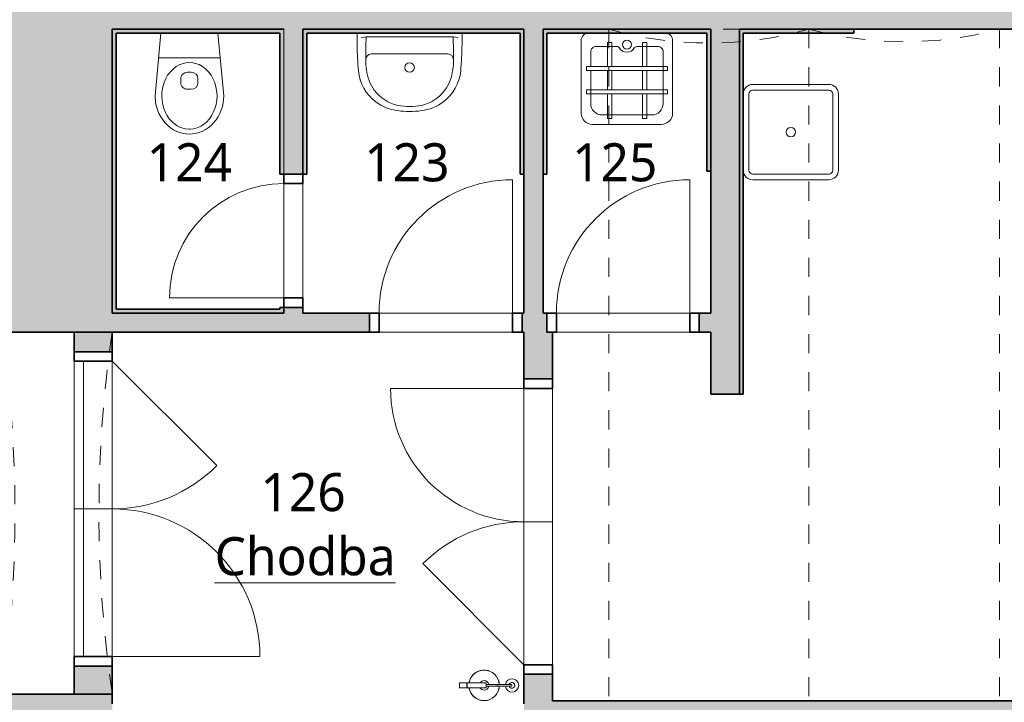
# Model space of a CAD drawing. Header units: metres. Extents: x -0.3 to 44.7, y -1.1 to 27.9.
# Tile 11 of 16: x 21.9 to 27.1, y 4 to 7.6. Entities that reach past the tile are written whole.
import ezdxf

# ---------------------------------------------------------------- set-up
doc = ezdxf.new("R2010")
doc.units = ezdxf.units.M
doc.linetypes.add('AV - Cerch_ 1 tecka 4mm', pattern=[0.006, 0.004, -0.001, 0, -0.001])
doc.layers.add('AV-MISTNOSTI', color=5, linetype='Continuous', lineweight=5, true_color=0x0000ff)
for name, color, linetype, lineweight in [('AV-SRAFY', 7, 'Continuous', 35), ('AV-STAVBA', 7, 'Continuous', 18), ('AV-VYBAVENI', 7, 'Continuous', 18)]:
    doc.layers.add(name, color=color, linetype=linetype, lineweight=lineweight)
doc.styles.add('Trebuchet MS_B', font='trebuc.ttf', dxfattribs={"height": 0.2})

# ---------------------------------------------------------------- blocks, each defined once
blk = doc.blocks.new('GM_Otvor s půlkruhovým nadpražím - 1900x3420_965-945535-1NP')
at = {"layer": 'AV-STAVBA', "color": 254, "linetype": 'AV - Cerch_ 1 tecka 4mm', "lineweight": 13, "true_color": 0xcccccc}
for p, q in [((-0.95, 0.29), (0.95, 0.29)), ((0.95, -0.29), (-0.95, -0.29))]:
    blk.add_line(p, q, dxfattribs=at)
for centre, start, end in [((0, 6.7014), 261.57164, 278.42836), ((0, -6.7014), 81.57164, 98.42836)]:
    blk.add_arc(centre, 6.4814, start, end, dxfattribs=at)
blk = doc.blocks.new('DO_2-L_Obl__členěné_22 - 1550x2020-946123-1NP')
at = {"layer": 'AV-STAVBA', "color": 254, "true_color": 0xcccccc}
for p, q in [((0.775, 0.745), (0.775, -0.03)), ((-0.775, -0.03), (-0.227, 0.518)), ((-0.775, -0.03), (0.775, -0.03)), ((-0.775, -0.23), (-0.775, -0.03)), ((0, -0.03), (0, -0.23)), ((0.775, -0.23), (0.775, -0.03)), ((-0.825, -0.23), (-0.775, -0.23)), ((-0.775, -0.23), (0.775, -0.23)), ((0.775, -0.23), (0.825, -0.23))]:
    blk.add_line(p, q, dxfattribs=at)
at = {"layer": 'AV-STAVBA', "color": 254, "lineweight": 35, "true_color": 0xcccccc}
for p, q in [((-0.775, -0.03), (-0.825, -0.03)), ((-0.825, -0.03), (-0.825, -0.23)), ((-0.775, -0.23), (-0.775, -0.03)), ((0.825, -0.03), (0.775, -0.03)), ((0.775, -0.03), (0.775, -0.23)), ((0.825, -0.23), (0.825, -0.03)), ((-0.825, -0.23), (-0.775, -0.23)), ((0.775, -0.23), (0.825, -0.23))]:
    blk.add_line(p, q, dxfattribs=at)
at = {"layer": 'AV-STAVBA', "color": 254, "linetype": 'AV - Cerch_ 1 tecka 4mm', "true_color": 0xcccccc}
for p, q in [((-0.775, -0.03), (0.775, -0.03)), ((-0.825, -0.23), (0.825, -0.23)), ((-0.775, -0.23), (0.775, -0.23))]:
    blk.add_line(p, q, dxfattribs=at)
at = {"layer": 'AV-STAVBA', "color": 254, "true_color": 0xcccccc}
for centre, start, end in [((0.775, -0.03), 90, 180), ((-0.775, -0.03), 360, 45)]:
    blk.add_arc(centre, 0.775, start, end, dxfattribs=at)
blk = doc.blocks.new('DO_1-L_Ocel_ - 700x1970_100-947950-1NP')
at = {"layer": 'AV-STAVBA', "color": 254, "true_color": 0xcccccc}
for p, q in [((0.35, 0.75), (0.35, 0.05)), ((-0.35, 0.05), (0.35, 0.05)), ((-0.35, -0.05), (0.35, -0.05))]:
    blk.add_line(p, q, dxfattribs=at)
at = {"layer": 'AV-STAVBA', "color": 254, "linetype": 'AV - Cerch_ 1 tecka 4mm', "true_color": 0xcccccc}
for p, q in [((-0.4, 0.05), (0.4, 0.05)), ((-0.35, 0.05), (0.35, 0.05)), ((-0.4, -0.05), (0.4, -0.05)), ((-0.35, -0.05), (0.35, -0.05))]:
    blk.add_line(p, q, dxfattribs=at)
at = {"layer": 'AV-STAVBA', "color": 254, "lineweight": 35, "true_color": 0xcccccc}
for p, q in [((-0.35, 0.05), (-0.4, 0.05)), ((-0.4, 0.05), (-0.4, -0.05)), ((-0.35, -0.05), (-0.35, 0.05)), ((0.4, 0.05), (0.35, 0.05)), ((0.35, 0.05), (0.35, -0.05)), ((0.4, -0.05), (0.4, 0.05)), ((-0.4, -0.05), (-0.35, -0.05)), ((0.35, -0.05), (0.4, -0.05))]:
    blk.add_line(p, q, dxfattribs=at)
at = {"layer": 'AV-STAVBA', "color": 254, "true_color": 0xcccccc}
blk.add_arc((0.35, 0.05), 0.7, 90, 180, dxfattribs=at)
blk = doc.blocks.new('DO_1-P_Ocel_ - 600x1970_100-934197-1NP')
at = {"layer": 'AV-STAVBA', "color": 254, "true_color": 0xcccccc}
for p, q in [((-0.3, 0.65), (-0.3, 0.05)), ((-0.3, 0.05), (0.3, 0.05)), ((-0.3, -0.05), (0.3, -0.05))]:
    blk.add_line(p, q, dxfattribs=at)
at = {"layer": 'AV-STAVBA', "color": 254, "linetype": 'AV - Cerch_ 1 tecka 4mm', "true_color": 0xcccccc}
for p, q in [((-0.35, 0.05), (0.35, 0.05)), ((-0.3, 0.05), (0.3, 0.05)), ((-0.35, -0.05), (0.35, -0.05)), ((-0.3, -0.05), (0.3, -0.05))]:
    blk.add_line(p, q, dxfattribs=at)
at = {"layer": 'AV-STAVBA', "color": 254, "lineweight": 35, "true_color": 0xcccccc}
for p, q in [((-0.3, 0.05), (-0.35, 0.05)), ((-0.35, 0.05), (-0.35, -0.05)), ((-0.3, -0.05), (-0.3, 0.05)), ((0.35, 0.05), (0.3, 0.05)), ((0.3, 0.05), (0.3, -0.05)), ((0.35, -0.05), (0.35, 0.05)), ((-0.35, -0.05), (-0.3, -0.05)), ((0.3, -0.05), (0.35, -0.05))]:
    blk.add_line(p, q, dxfattribs=at)
at = {"layer": 'AV-STAVBA', "color": 254, "true_color": 0xcccccc}
blk.add_arc((-0.3, 0.05), 0.6, 0, 90, dxfattribs=at)
blk = doc.blocks.new('DO_2-L_Ocel__členěné_22 - 1450x1970_150-952274-1NP')
at = {"layer": 'AV-STAVBA', "color": 254, "true_color": 0xcccccc}
for p, q in [((0.7, 0.775), (0.7, 0.075)), ((-0.75, 0.075), (-0.2197, 0.6053)), ((-0.75, 0.075), (0.7, 0.075)), ((0, 0.075), (0, -0.075)), ((-0.8, -0.075), (-0.8, 0)), ((0.75, -0.075), (0.75, 0)), ((-0.75, -0.075), (0.7, -0.075))]:
    blk.add_line(p, q, dxfattribs=at)
at = {"layer": 'AV-STAVBA', "color": 254, "lineweight": 35, "true_color": 0xcccccc}
for p, q in [((-0.75, 0.075), (-0.8, 0.075)), ((-0.8, 0.075), (-0.8, -0.075)), ((-0.75, -0.075), (-0.75, 0.075)), ((0.75, 0.075), (0.7, 0.075)), ((0.7, 0.075), (0.7, -0.075)), ((0.75, -0.075), (0.75, 0.075)), ((-0.8, -0.075), (-0.75, -0.075)), ((0.7, -0.075), (0.75, -0.075))]:
    blk.add_line(p, q, dxfattribs=at)
at = {"layer": 'AV-STAVBA', "color": 254, "linetype": 'AV - Cerch_ 1 tecka 4mm', "true_color": 0xcccccc}
for p, q in [((-0.8, 0.075), (0.75, 0.075)), ((-0.75, 0.075), (0.7, 0.075)), ((-0.8, -0.075), (0.75, -0.075)), ((-0.75, -0.075), (0.7, -0.075))]:
    blk.add_line(p, q, dxfattribs=at)
at = {"layer": 'AV-STAVBA', "color": 254, "true_color": 0xcccccc}
for centre, radius, start, end in [((0.7, 0.075), 0.7, 90, 180), ((-0.75, 0.075), 0.75, 360, 45)]:
    blk.add_arc(centre, radius, start, end, dxfattribs=at)
blk = doc.blocks.new('GM_Void_valená klenba - GM_Void_valená klenba-1557060-1NP')
at = {"layer": 'AV-STAVBA', "color": 254, "linetype": 'AV - Cerch_ 1 tecka 4mm', "lineweight": 13, "true_color": 0xcccccc}
for p, q in [((-0.525, 3.115), (-0.525, -3.115)), ((-0.525, 3.115), (0.525, 3.115)), ((0.525, 3.115), (0.525, -3.115)), ((-0.525, -3.115), (0.525, -3.115))]:
    blk.add_line(p, q, dxfattribs=at)
for centre, start, end in [((0, 4.9722), 254.2155, 285.7845), ((0, -4.9722), 74.2155, 105.7845)]:
    blk.add_arc(centre, 1.93, start, end, dxfattribs=at)
blk = doc.blocks.new('GM_Void_valená klenba - GM_Void_valená klenba-1557061-1NP')
at = {"layer": 'AV-STAVBA', "color": 254, "linetype": 'AV - Cerch_ 1 tecka 4mm', "lineweight": 13, "true_color": 0xcccccc}
for p, q in [((-0.5, 3.115), (-0.5, -3.115)), ((-0.5, 3.115), (0.5, 3.115)), ((0.5, 3.115), (0.5, -3.115)), ((-0.5, -3.115), (0.5, -3.115))]:
    blk.add_line(p, q, dxfattribs=at)
for centre, start, end in [((0, 4.9791), 254.9853, 285.0147), ((0, -4.9791), 74.9853, 105.0147)]:
    blk.add_arc(centre, 1.93, start, end, dxfattribs=at)
blk = doc.blocks.new('Koncepční WC - WC NADRZ-1470814-1NP')
at = {"layer": 'AV-VYBAVENI', "color": 254, "lineweight": 13, "true_color": 0xcccccc}
for p, q in [((0.0377, 0.5177), (0.0218, 0.5074)), ((0.0541, 0.526), (0.0377, 0.5177)), ((0.0708, 0.5323), (0.0541, 0.526)), ((0.0876, 0.5367), (0.0708, 0.5323)), ((0.1042, 0.5392), (0.0876, 0.5367)), ((0.1203, 0.54), (0.1042, 0.5392)), ((0.1365, 0.5392), (0.1203, 0.54)), ((0.1531, 0.5367), (0.1365, 0.5392)), ((0.1699, 0.5323), (0.1531, 0.5367)), ((0.1866, 0.526), (0.1699, 0.5323)), ((0.203, 0.5177), (0.1866, 0.526)), ((0.2188, 0.5074), (0.203, 0.5177)), ((-0.0194, 0.4661), (-0.0303, 0.4494)), ((-0.007, 0.4814), (-0.0194, 0.4661)), ((0.0069, 0.4953), (-0.007, 0.4814)), ((0.0218, 0.5074), (0.0069, 0.4953)), ((0.0314, 0.4782), (0.0148, 0.4601)), ((0.0398, 0.4856), (0.0314, 0.4782)), ((0.0564, 0.4971), (0.0398, 0.4856)), ((0.0707, 0.5044), (0.0564, 0.4971)), ((0.0799, 0.5081), (0.0707, 0.5044)), ((0.0987, 0.513), (0.0799, 0.5081)), ((0.117, 0.515), (0.0987, 0.513)), ((0.1203, 0.515), (0.117, 0.515)), ((0.1237, 0.515), (0.1203, 0.515)), ((0.142, 0.513), (0.1237, 0.515)), ((0.1607, 0.5081), (0.142, 0.513)), ((0.1699, 0.5044), (0.1607, 0.5081)), ((0.1842, 0.4971), (0.1699, 0.5044)), ((0.2008, 0.4856), (0.1842, 0.4971)), ((0.2093, 0.4782), (0.2008, 0.4856)), ((0.2258, 0.4601), (0.2093, 0.4782)), ((0.2338, 0.4953), (0.2188, 0.5074)), ((0.2476, 0.4814), (0.2338, 0.4953)), ((0.2601, 0.4661), (0.2476, 0.4814)), ((0.271, 0.4494), (0.2601, 0.4661)), ((-0.047, 0.4136), (-0.0527, 0.395)), ((-0.0396, 0.4319), (-0.047, 0.4136)), ((-0.0303, 0.4494), (-0.0396, 0.4319)), ((-0.0051, 0.4278), (-0.0139, 0.4061)), ((0.0018, 0.4409), (-0.0051, 0.4278)), ((0.0148, 0.4601), (0.0018, 0.4409)), ((0.2388, 0.4409), (0.2258, 0.4601)), ((0.2458, 0.4278), (0.2388, 0.4409)), ((0.2546, 0.4061), (0.2458, 0.4278)), ((0.2802, 0.4319), (0.271, 0.4494)), ((0.2877, 0.4136), (0.2802, 0.4319)), ((0.2934, 0.395), (0.2877, 0.4136)), ((-0.0567, 0.3764), (-0.0597, 0.34)), ((-0.0527, 0.395), (-0.0567, 0.3764)), ((-0.0233, 0.3644), (-0.0247, 0.342)), ((-0.0197, 0.3855), (-0.0233, 0.3644)), ((-0.0139, 0.4061), (-0.0197, 0.3855)), ((0.2603, 0.3855), (0.2546, 0.4061)), ((0.2639, 0.3644), (0.2603, 0.3855)), ((0.2653, 0.342), (0.2639, 0.3644)), ((0.2973, 0.3764), (0.2934, 0.395)), ((0.3003, 0.34), (0.2973, 0.3764)), ((-0.0597, 0.34), (-0.0288, 0.01)), ((-0.0247, 0.342), (-0.0237, 0.3197)), ((-0.0237, 0.3197), (-0.019, 0.2916)), ((0.2597, 0.2916), (0.2644, 0.3197)), ((0.2644, 0.3197), (0.2653, 0.342)), ((0.2695, 0.01), (0.3003, 0.34)), ((-0.019, 0.2916), (-0.0125, 0.2698)), ((-0.0125, 0.2698), (-0.0032, 0.2484)), ((0.0753, 0.2508), (0.0753, 0.2704)), ((0.1103, 0.3054), (0.1203, 0.3054)), ((0.1203, 0.3054), (0.1303, 0.3054)), ((0.1653, 0.2508), (0.1653, 0.2704)), ((0.2439, 0.2484), (0.2532, 0.2698)), ((0.2532, 0.2698), (0.2597, 0.2916)), ((-0.0032, 0.2484), (0.0063, 0.2319)), ((0.0063, 0.2319), (0.0188, 0.2151)), ((0.0188, 0.2151), (0.0344, 0.199)), ((0.1203, 0.2158), (0.1103, 0.2158)), ((0.1303, 0.2158), (0.1203, 0.2158)), ((0.2063, 0.199), (0.2219, 0.2151)), ((0.2219, 0.2151), (0.2344, 0.2319)), ((0.2344, 0.2319), (0.2439, 0.2484)), ((0.0344, 0.199), (0.0515, 0.1859)), ((0.0515, 0.1859), (0.0699, 0.1759)), ((0.0699, 0.1759), (0.0885, 0.1693)), ((0.0885, 0.1693), (0.102, 0.1664)), ((0.102, 0.1664), (0.1203, 0.165)), ((0.1203, 0.165), (0.1387, 0.1664)), ((0.1387, 0.1664), (0.1521, 0.1693)), ((0.1521, 0.1693), (0.1708, 0.1759)), ((0.1708, 0.1759), (0.1891, 0.1859)), ((0.1891, 0.1859), (0.2063, 0.199)), ((-0.0409, 0.1398), (0.1203, 0.1398)), ((0.1203, 0.1398), (0.2816, 0.1398))]:
    blk.add_line(p, q, dxfattribs=at)
for centre, start, end in [((0.1103, 0.2704), 90, 180), ((0.1303, 0.2704), 360, 90), ((0.1103, 0.2508), 180, 270), ((0.1303, 0.2508), 270, 0)]:
    blk.add_arc(centre, 0.035, start, end, dxfattribs=at)
blk = doc.blocks.new('Koncepční umyvadlo - 550x400-1470811-1NP')
at = {"layer": 'AV-VYBAVENI', "color": 254, "true_color": 0xcccccc}
for p, q in [((-0.075, 0.12), (0.125, 0.12)), ((0.125, 0.12), (0.325, 0.12)), ((-0.15, 0.0696), (-0.15, 0.01)), ((0.4, 0.01), (0.4, 0.0696)), ((-0.13, 0.0342), (-0.1027, 0.03)), ((-0.1027, 0.03), (0.3527, 0.03)), ((0.3527, 0.03), (0.38, 0.0342))]:
    blk.add_line(p, q, dxfattribs=at)
blk.add_circle((0.125, 0.191), 0.025, dxfattribs=at)
for centre, radius, start, end in [((0.087, 0.1893), 0.2291, 95.9722, 127.4241), ((0.125, 0.0213), 0.4007, 81.122, 98.878), ((0.163, 0.1893), 0.2291, 52.5759, 84.0278), ((0.0863, 0.1873), 0.2303, 126.9872, 174.6397), ((0.1108, 0.183), 0.2128, 102.9464, 143.5152), ((0.125, -0.0054), 0.4007, 81.122, 98.878), ((0.1392, 0.183), 0.2128, 36.4848, 77.0536), ((0.1637, 0.1873), 0.2303, 5.3603, 53.0128), ((0.1142, 0.1817), 0.2163, 143.7612, 174.2094), ((0.1358, 0.1817), 0.2163, 5.7906, 36.2388), ((1.3731, 0.0627), 1.5231, 174.4928, 179.7382), ((-1.1231, 0.0627), 1.5231, 0.2618, 5.5072), ((0.092, 0.1621), 0.1973, 167.8887, 183.5287), ((0.158, 0.1621), 0.1973, 356.4713, 12.1113), ((1.2179, 0.1148), 1.3234, 178.4771, 183.6753), ((-0.075, 0.15), 0.03, 180, 270), ((0.325, 0.15), 0.03, 270, 360), ((-0.9659, 0.1148), 1.3213, 356.3208, 1.5269)]:
    blk.add_arc(centre, radius, start, end, dxfattribs=at)
blk = doc.blocks.new('Koncepční Výlevka - 480x480-1479807-1NP')
at = {"layer": 'AV-VYBAVENI', "color": 254, "true_color": 0xcccccc}
for p, q in [((-0.055, 0.49), (0.3052, 0.49)), ((-0.115, 0.05), (-0.115, 0.4302)), ((-0.005, 0.44), (0.2552, 0.44)), ((0.0209, 0.4593), (0.0436, 0.4593)), ((0.0209, 0.33), (0.0209, 0.4593)), ((0.0436, 0.4593), (0.0436, 0.33)), ((0.2043, 0.4593), (0.2271, 0.4593)), ((0.2043, 0.33), (0.2043, 0.4593)), ((0.2271, 0.4593), (0.2271, 0.33)), ((0.365, 0.43), (0.365, 0.0502)), ((-0.065, 0.11), (-0.065, 0.3801)), ((0.315, 0.3801), (0.315, 0.2064)), ((-0.0872, 0.33), (0.3365, 0.33)), ((-0.0872, 0.3087), (-0.0872, 0.33)), ((0.3365, 0.33), (0.3365, 0.3087)), ((0.3365, 0.3087), (-0.0872, 0.3087)), ((0.0209, 0.2064), (0.0209, 0.3087)), ((0.0436, 0.3087), (0.0436, 0.2064)), ((0.2043, 0.2064), (0.2043, 0.3087)), ((0.2271, 0.3087), (0.2271, 0.2064)), ((-0.0872, 0.2064), (0.3365, 0.2064)), ((-0.0872, 0.1851), (-0.0872, 0.2064)), ((0.3365, 0.1851), (-0.0872, 0.1851)), ((0.0209, 0.0601), (0.0209, 0.1851)), ((0.0436, 0.1851), (0.0436, 0.0601)), ((0.2043, 0.0601), (0.2043, 0.1851)), ((0.2271, 0.1851), (0.2271, 0.0601)), ((0.315, 0.1851), (0.315, 0.1101)), ((0.3365, 0.2064), (0.3365, 0.1851)), ((-0.035, 0.08), (0.0752, 0.08)), ((0.0436, 0.0601), (0.0209, 0.0601)), ((0.0752, 0.08), (0.0846, 0.0864)), ((0.1654, 0.0864), (0.1748, 0.08)), ((0.1748, 0.08), (0.285, 0.08)), ((0.2271, 0.0601), (0.2043, 0.0601))]:
    blk.add_line(p, q, dxfattribs=at)
blk.add_circle((0.125, 0.0707), 0.0234, dxfattribs=at)
for centre, radius, start, end in [((-0.055, 0.43), 0.06, 90, 179.8089), ((0.305, 0.43), 0.06, 0, 89.814), ((-0.005, 0.38), 0.06, 90, 179.8704), ((0.255, 0.38), 0.06, 0.0969, 89.8146), ((-0.035, 0.11), 0.03, 180, 270.0785), ((0.125, 0.0659), 0.0453, 26.8261, 153.1739), ((0.285, 0.11), 0.03, 270, 0.1474), ((-0.075, 0.05), 0.04, 180, 270), ((0.325, 0.05), 0.04, 270, 0.2341)]:
    blk.add_arc(centre, radius, start, end, dxfattribs=at)
blk = doc.blocks.new('Koncepční dřez - Dřez-607565-1NP')
at = {"layer": 'AV-VYBAVENI', "color": 254, "true_color": 0xcccccc}
for p, q in [((-0.2, 0.25), (0.2, 0.25)), ((0.2, 0.22), (-0.2, 0.22)), ((-0.22, 0.2), (-0.22, -0.2)), ((0.22, -0.2), (0.22, 0.2)), ((0.25, 0.2), (0.25, -0.2)), ((-0.2, -0.22), (0.2, -0.22)), ((-0.2, -0.25), (0.2, -0.25))]:
    blk.add_line(p, q, dxfattribs=at)
blk.add_circle((0, 0), 0.025, dxfattribs=at)
for centre, radius, start, end in [((-0.2, 0.2), 0.05, 90, 180), ((-0.2, 0.2), 0.02, 90, 180), ((0.2, 0.2), 0.05, 360, 90), ((0.2, 0.2), 0.02, 360, 90), ((-0.2, -0.2), 0.05, 180, 270), ((-0.2, -0.2), 0.02, 180, 270), ((0.2, -0.2), 0.02, 270, 360), ((0.2, -0.2), 0.05, 270, 360)]:
    blk.add_arc(centre, radius, start, end, dxfattribs=at)
blk = doc.blocks.new('GM_Hasicí přístroj - Hasici pristroj-1546942-1NP')
at = {"layer": 'AV-STAVBA', "color": 254, "lineweight": 13, "true_color": 0xcccccc}
for p, q in [((-0.0421, 0.0036), (-0.1007, 0.0036)), ((-0.0421, 0.0111), (0.0579, 0.0111)), ((-0.0421, 0.0111), (-0.0421, -0.0139)), ((0.0579, 0.0111), (0.0605, 0.0111)), ((0.0579, 0.0111), (0.0579, -0.0139)), ((0.0605, 0.0111), (0.0979, 0.0111)), ((0.0605, 0.0111), (0.0605, -0.0139)), ((0.0979, 0.0111), (0.0979, -0.0139)), ((-0.1007, -0.0064), (-0.0421, -0.0064)), ((0.0579, -0.0139), (-0.0421, -0.0139)), ((0.0605, -0.0139), (0.0579, -0.0139)), ((0.0979, -0.0139), (0.0605, -0.0139))]:
    blk.add_line(p, q, dxfattribs=at)
at = {"layer": 'AV-STAVBA', "color": 254, "lineweight": 13, "true_color": 0xcccccc, "flags": 128}
for points in [[(-0.1007, 0.0036), (-0.1035, 0.0036), (-0.1063, 0.0036), (-0.1092, 0.0036), (-0.112, 0.0036), (-0.1149, 0.0036), (-0.1177, 0.0036), (-0.1205, 0.0036), (-0.1233, 0.0036), (-0.126, 0.0036), (-0.1288, 0.0036), (-0.1315, 0.0036), (-0.1341, 0.0036), (-0.1367, 0.0036), (-0.1393, 0.0036), (-0.1418, 0.0036), (-0.1443, 0.0036), (-0.1467, 0.0036), (-0.149, 0.0036), (-0.1513, 0.0036), (-0.1535, 0.0036), (-0.1556, 0.0036), (-0.1577, 0.0036), (-0.1596, 0.0036), (-0.1615, 0.0036), (-0.1633, 0.0036), (-0.165, 0.0036), (-0.1667, 0.0036), (-0.1682, 0.0036), (-0.1696, 0.0036), (-0.1709, 0.0036), (-0.1714, 0.0036)], [(-0.1714, -0.0064), (-0.1701, -0.0064), (-0.1687, -0.0064), (-0.1673, -0.0064), (-0.1657, -0.0064), (-0.164, -0.0064), (-0.1622, -0.0064), (-0.1604, -0.0064), (-0.1584, -0.0064), (-0.1564, -0.0064), (-0.1543, -0.0064), (-0.1522, -0.0064), (-0.1499, -0.0064), (-0.1476, -0.0064), (-0.1452, -0.0064), (-0.1428, -0.0064), (-0.1403, -0.0064), (-0.1377, -0.0064), (-0.1351, -0.0064), (-0.1325, -0.0064), (-0.1298, -0.0064), (-0.1271, -0.0064), (-0.1244, -0.0064), (-0.1216, -0.0064), (-0.1188, -0.0064), (-0.116, -0.0064), (-0.1131, -0.0064), (-0.1103, -0.0064), (-0.1074, -0.0064), (-0.1046, -0.0064), (-0.1018, -0.0064), (-0.1007, -0.0064)]]:
    blk.add_lwpolyline(points, dxfattribs=at)
at = {"layer": 'AV-STAVBA', "color": 254, "lineweight": 13, "true_color": 0xcccccc}
for centre, radius, start, end in [((-0.0307, -0.0014), 0.08, 90, 176.3766), ((-0.0307, -0.0014), 0.08, 114.9713, 155.0287), ((-0.0307, -0.0014), 0.08, 90, 110.0287), ((-0.0307, -0.0014), 0.08, 69.9713, 90), ((-0.0307, -0.0014), 0.08, 9.1868, 90), ((-0.0307, -0.0014), 0.08, 24.9713, 65.0287), ((-0.1772, -0.0014), 0.035, 7.2375, 180), ((-0.1764, -0.0014), 0.015, 18.6492, 180), ((-0.1764, -0.0014), 0.015, 165, 180), ((-0.1764, -0.0014), 0.015, 105, 134.9362), ((-0.1714, -0.0014), 0.005, 150, 180), ((-0.1714, -0.0014), 0.005, 90, 120), ((-0.1764, -0.0014), 0.015, 45.0638, 75), ((-0.1764, -0.0014), 0.015, 18.6492, 44.9362), ((-0.0307, -0.0014), 0.08, 159.9713, 176.4282), ((-0.0307, -0.0014), 0.025, 90, 169.2003), ((-0.0307, -0.0014), 0.025, 30, 90), ((-0.0307, -0.0014), 0.08, 9.0556, 20.0287), ((-0.1772, -0.0014), 0.035, 180, 351.9689), ((-0.1764, -0.0014), 0.015, 174.9501, 180), ((-0.1764, -0.0014), 0.015, 180, 185.0499), ((-0.1764, -0.0014), 0.015, 180, 224.9362), ((-0.1764, -0.0014), 0.015, 180, 341.9765), ((-0.1764, -0.0014), 0.015, 240, 270), ((-0.1714, -0.0014), 0.005, 180, 210), ((-0.1714, -0.0014), 0.005, 240, 285), ((-0.1764, -0.0014), 0.015, 330, 341.9765), ((-0.0307, -0.0014), 0.08, 183.5619, 200.0287), ((-0.0307, -0.0014), 0.08, 183.6137, 270), ((-0.0307, -0.0014), 0.08, 204.9713, 245.0287), ((-0.0307, -0.0014), 0.025, 190.7995, 270), ((-0.0307, -0.0014), 0.025, 270, 330), ((-0.0307, -0.0014), 0.08, 270, 350.8132), ((-0.0307, -0.0014), 0.08, 294.9713, 335.0287), ((-0.0307, -0.0014), 0.08, 339.9713, 350.9444), ((-0.0307, -0.0014), 0.08, 249.9713, 270), ((-0.0307, -0.0014), 0.08, 270, 290.0287)]:
    blk.add_arc(centre, radius, start, end, dxfattribs=at)
for points, knots in [([(-0.1764, -0.0014), (-0.1764, -0.0009), (-0.1762, 0.0003), (-0.1753, 0.0019), (-0.1742, 0.0028), (-0.1731, 0.0033), (-0.1725, 0.0034), (-0.1723, 0.0035)], [0, 0, 0, 0, 0.1111111, 0.2222222, 0.3333333, 0.3888889, 0.4444444, 0.4444444, 0.4444444, 0.4444444]), ([(-0.1689, -0.0058), (-0.1692, -0.0059), (-0.1697, -0.0062), (-0.1705, -0.0064), (-0.1714, -0.0065), (-0.1723, -0.0064), (-0.1731, -0.0062), (-0.1742, -0.0057), (-0.1753, -0.0047), (-0.1762, -0.0032), (-0.1764, -0.002), (-0.1764, -0.0014)], [0.3333333, 0.3333333, 0.3333333, 0.3333333, 0.3888889, 0.4444444, 0.5, 0.5555556, 0.6111111, 0.6666667, 0.7777778, 0.8888889, 1, 1, 1, 1])]:
    blk.add_open_spline(points, degree=3, knots=knots, dxfattribs=at)
for points in [[(-0.1004, -0.0014), (-0.1004, -0.0009), (-0.1004, 0.0003), (-0.1005, 0.0018), (-0.1005, 0.003), (-0.1006, 0.0034), (-0.1006, 0.0035)], [(-0.1006, -0.0064), (-0.1006, -0.0063), (-0.1005, -0.0059), (-0.1005, -0.0047), (-0.1004, -0.0032), (-0.1004, -0.002), (-0.1004, -0.0014)]]:
    blk.add_open_spline(points, degree=3, dxfattribs=at)
blk = doc.blocks.new('D0089 - 1514 - OÚPSŘ_Benešova_rvt-1-1NP')
at = {"layer": 'AV-SRAFY', "lineweight": 18, "true_color": 0xcccccc}
h = blk.add_hatch(color=254, dxfattribs=at)
h.paths.add_polyline_path([(22.4048, 1.3482), (22.4048, 4.0882), (21.8248, 4.0882), (21.8248, 1.3482)])
h.paths.add_polyline_path([(21.8248, 5.9882), (22.4048, 5.9882), (22.4048, 8.5282), (21.8248, 8.5282), (21.8248, 6.7396)])
h = blk.add_hatch(color=254, dxfattribs=at)
h.paths.add_polyline_path([(34.6148, 7.5782), (34.6148, 8.5282), (30.6798, 8.5282), (30.6798, 7.6782), (30.8298, 7.5782), (31.5329, 7.5782)])
h.paths.add_polyline_path([(25.6948, 7.5782), (28.8098, 7.5782), (28.9598, 7.6782), (28.9598, 8.5282), (22.4048, 8.5282), (22.4048, 7.5782), (25.5448, 7.5782)])
h.paths.add_polyline_path([(35.9348, 7.5782), (36.9798, 7.5782), (36.9798, 8.5282), (35.9348, 8.5282), (35.9348, 8.1837)])
h.paths.add_polyline_path([(39.1448, 7.5782), (39.1448, 8.5282), (38.8598, 8.5282), (38.8598, 7.5782)])
for points in [[(22.4248, 7.5582), (23.2848, 7.5582), (23.2848, 7.5782), (22.4048, 7.5782), (22.4048, 7.5582)], [(22.4248, 6.0882), (22.4248, 7.5582), (22.4048, 7.5582), (22.4048, 6.0882)], [(23.4248, 6.8182), (23.4248, 7.5782), (23.4048, 7.5782), (23.4048, 6.8182)], [(24.5648, 7.5582), (24.5648, 7.5782), (23.4248, 7.5782), (23.4248, 7.5582), (24.5448, 7.5582)], [(24.5648, 6.8182), (24.5648, 7.5582), (24.5448, 7.5582), (24.5448, 6.8182)], [(24.5648, 6.0882), (24.6648, 6.0882), (24.6648, 7.5782), (24.5648, 7.5782), (24.5648, 6.7396)], [(24.6848, 6.8182), (24.6848, 7.5782), (24.6648, 7.5782), (24.6648, 6.8182)], [(25.5448, 7.5582), (25.5448, 7.5782), (24.6848, 7.5782), (24.6848, 7.5582), (25.5248, 7.5582)], [(25.5248, 6.8332), (25.5448, 6.8332), (25.5448, 7.5582), (25.5248, 7.5582)], [(25.6948, 5.6632), (25.6948, 7.5782), (25.5448, 7.5782), (25.5448, 5.6632)], [(25.7148, 7.5582), (26.2948, 7.5582), (26.2948, 7.5782), (25.6948, 7.5782), (25.6948, 7.5582)], [(25.6948, 5.6632), (25.7148, 5.6632), (25.7148, 7.5582), (25.6948, 7.5582)], [(23.3048, 6.0882), (23.3048, 6.1082), (22.4248, 6.1082), (22.4248, 6.0882), (22.4532, 6.0882)], [(27.4975, 3.9332), (29.1898, 3.9332), (29.1898, 4.0532), (24.7148, 4.0532), (24.7148, 3.9332), (25.4798, 3.9332)]]:
    blk.add_hatch(color=254, dxfattribs=at).paths.add_polyline_path(points)
h = blk.add_hatch(color=254, dxfattribs=at)
h.paths.add_polyline_path([(23.3048, 6.1082), (23.3048, 6.1182), (23.2848, 6.1182), (23.2848, 6.1082)])
h.paths.add_polyline_path([(23.2848, 6.8182), (23.3048, 6.8182), (23.3048, 7.5782), (23.2848, 7.5782), (23.2848, 7.5582)])
h = blk.add_hatch(color=254, dxfattribs=at)
h.paths.add_polyline_path([(23.3048, 6.0882), (23.4048, 6.0882), (23.4048, 6.1182), (23.3048, 6.1182), (23.3048, 6.1082)])
h.paths.add_polyline_path([(23.4048, 6.8182), (23.4048, 7.5782), (23.3048, 7.5782), (23.3048, 6.8182)])
h = blk.add_hatch(color=254, dxfattribs=at)
h.paths.add_polyline_path([(22.4048, 5.9882), (23.7548, 5.9882), (23.7548, 6.0882), (22.4048, 6.0882)])
h.paths.add_polyline_path([(25.5448, 5.9882), (25.5448, 6.0882), (25.4848, 6.0882), (25.4848, 5.9882)])
h.paths.add_polyline_path([(24.5648, 5.9882), (24.6848, 5.9882), (24.6848, 6.0882), (24.5548, 6.0882), (24.5548, 5.9882)])
h = blk.add_hatch(color=254, dxfattribs=at)
h.paths.add_polyline_path([(22.4048, 4.0882), (22.4048, 4.2357), (22.2048, 4.2357), (22.2048, 4.0882)])
h.paths.add_polyline_path([(22.2048, 5.8857), (22.4048, 5.8857), (22.4048, 5.9882), (22.2048, 5.9882)])
h = blk.add_hatch(color=254, dxfattribs=at)
h.paths.add_polyline_path([(24.5648, 1.3482), (24.7148, 1.3482), (24.7148, 4.1932), (24.5648, 4.1932), (24.5648, 2.4072)])
h.paths.add_polyline_path([(24.7148, 5.7432), (24.7148, 5.9882), (24.5648, 5.9882), (24.5648, 5.7432)])
at = {"layer": 'AV-STAVBA', "color": 254, "lineweight": 35, "true_color": 0xcccccc}
for p, q in [((22.4048, 6.0882), (22.4048, 7.5782)), ((22.4048, 7.5782), (23.3048, 7.5782)), ((23.2848, 7.5782), (22.4048, 7.5782)), ((22.4048, 7.5782), (22.4048, 7.5582)), ((22.4048, 7.5582), (22.4048, 6.0882)), ((22.4248, 7.5582), (23.2848, 7.5582)), ((22.4248, 6.1082), (22.4248, 7.5582)), ((23.3048, 7.5782), (23.2848, 7.5782)), ((23.2848, 7.5582), (23.2848, 6.8182)), ((23.4048, 6.8182), (23.4048, 7.5782)), ((23.4048, 7.5782), (24.5648, 7.5782)), ((23.4248, 7.5782), (23.4048, 7.5782)), ((23.4048, 7.5782), (23.4048, 6.8182)), ((24.5648, 7.5782), (23.4248, 7.5782)), ((23.4248, 6.8182), (23.4248, 7.5582)), ((23.4248, 7.5582), (24.5448, 7.5582)), ((24.5448, 7.5582), (24.5448, 6.8182)), ((24.5648, 7.5782), (24.5648, 6.0882)), ((24.5648, 7.5582), (24.5648, 7.5782)), ((24.5648, 6.8182), (24.5648, 7.5582)), ((24.6648, 6.0882), (24.6648, 7.5782)), ((24.6648, 7.5782), (25.5448, 7.5782)), ((24.6848, 7.5782), (24.6648, 7.5782)), ((24.6648, 7.5782), (24.6648, 6.8182)), ((25.5448, 7.5782), (24.6848, 7.5782)), ((24.6848, 6.8182), (24.6848, 7.5582)), ((24.6848, 7.5582), (25.5248, 7.5582)), ((25.5248, 7.5582), (25.5248, 6.8332)), ((25.5448, 7.5782), (25.5448, 6.0882)), ((25.5448, 7.5582), (25.5448, 7.5782)), ((25.5448, 6.8332), (25.5448, 7.5582)), ((25.6948, 5.6632), (25.6948, 7.5782)), ((25.6948, 7.5782), (28.8098, 7.5782)), ((26.2948, 7.5782), (25.6948, 7.5782)), ((25.6948, 7.5782), (25.6948, 7.5582)), ((25.6948, 7.5582), (25.6948, 5.6632)), ((25.7148, 5.6632), (25.7148, 7.5582)), ((25.7148, 7.5582), (26.2948, 7.5582)), ((26.2948, 7.5582), (26.2948, 7.5782)), ((25.5248, 6.8332), (25.5448, 6.8332)), ((23.2848, 6.8182), (23.3048, 6.8182)), ((23.3048, 6.8182), (23.4048, 6.8182)), ((23.4048, 6.8182), (23.4248, 6.8182)), ((24.5448, 6.8182), (24.5648, 6.8182)), ((24.6648, 6.8182), (24.6848, 6.8182)), ((23.2848, 6.1082), (22.4248, 6.1082)), ((23.2848, 6.1182), (23.2848, 6.1082)), ((23.3048, 6.1182), (23.2848, 6.1182)), ((23.4048, 6.1182), (23.3048, 6.1182)), ((23.3048, 6.1082), (23.3048, 6.0882)), ((23.3048, 6.0882), (23.3048, 6.1082)), ((23.4048, 6.0882), (23.4048, 6.1182)), ((23.3048, 6.0882), (22.4048, 6.0882)), ((22.4048, 6.0882), (22.4248, 6.0882)), ((22.4248, 6.0882), (23.3048, 6.0882)), ((23.7548, 6.0882), (23.4048, 6.0882)), ((23.7548, 5.9882), (23.7548, 6.0882)), ((24.5648, 6.0882), (24.5548, 6.0882)), ((24.5548, 6.0882), (24.5548, 5.9882)), ((24.6848, 6.0882), (24.6648, 6.0882)), ((24.6848, 5.9882), (24.6848, 6.0882)), ((25.5448, 6.0882), (25.4848, 6.0882)), ((25.4848, 6.0882), (25.4848, 5.9882)), ((21.8248, 5.9882), (22.4048, 5.9882)), ((22.2048, 5.9882), (22.2048, 5.8857)), ((22.4048, 5.9882), (22.2048, 5.9882)), ((22.4048, 5.9882), (23.7548, 5.9882)), ((22.4048, 5.8857), (22.4048, 5.9882)), ((24.5548, 5.9882), (24.5648, 5.9882)), ((24.5648, 5.9882), (24.5648, 5.7432)), ((24.7148, 5.9882), (24.6848, 5.9882)), ((24.7148, 5.7432), (24.7148, 5.9882)), ((25.4848, 5.9882), (25.5448, 5.9882)), ((25.5448, 5.9882), (25.5448, 5.6632)), ((22.2048, 5.8857), (22.4048, 5.8857)), ((24.5648, 5.7432), (24.7148, 5.7432)), ((25.5448, 5.6632), (25.6948, 5.6632)), ((25.6948, 5.6632), (25.7148, 5.6632)), ((22.2048, 4.2357), (22.2048, 4.0882)), ((22.4048, 4.2357), (22.2048, 4.2357)), ((22.4048, 4.0882), (22.4048, 4.2357)), ((24.7148, 4.1932), (24.5648, 4.1932)), ((24.5648, 4.1932), (24.5648, 4.0382)), ((24.7148, 4.0532), (24.7148, 4.1932)), ((22.4048, 4.0882), (21.8248, 4.0882)), ((22.2048, 4.0882), (22.4048, 4.0882)), ((22.4048, 4.0382), (22.4048, 4.0882)), ((29.1898, 4.0532), (24.7148, 4.0532))]:
    blk.add_line(p, q, dxfattribs=at)
at = {"layer": 'AV-STAVBA', "color": 254, "true_color": 0xcccccc}
for p, q in [((23.3048, 7.5782), (23.3048, 6.8182)), ((23.3048, 6.8182), (23.3048, 7.5782)), ((23.3048, 6.1682), (23.3048, 6.7682)), ((23.4048, 6.7682), (23.4048, 6.1682)), ((23.3048, 6.1182), (23.3048, 6.1082)), ((23.3048, 6.1082), (23.3048, 6.1182)), ((23.8048, 6.0882), (24.5048, 6.0882)), ((24.7348, 6.0882), (25.4348, 6.0882)), ((24.5048, 5.9882), (23.8048, 5.9882)), ((25.4348, 5.9882), (24.7348, 5.9882)), ((22.2048, 5.8357), (22.2048, 4.2857)), ((22.2548, 5.8357), (22.2548, 4.2857)), ((22.4048, 5.8357), (22.4048, 4.2857)), ((24.5648, 4.2432), (24.5648, 5.6932)), ((24.7148, 5.6932), (24.7148, 4.2432))]:
    blk.add_line(p, q, dxfattribs=at)
at = {"layer": 'AV-STAVBA', "color": 254, "lineweight": 18, "true_color": 0xcccccc}
for name, p in [('GM_Void_valená klenba - GM_Void_valená klenba-1557060-1NP', (25.5348, 4.4632)), ('GM_Void_valená klenba - GM_Void_valená klenba-1557061-1NP', (26.5598, 4.4632)), ('DO_1-L_Ocel_ - 700x1970_100-947950-1NP', (24.1548, 6.0382)), ('DO_1-L_Ocel_ - 700x1970_100-947950-1NP', (25.0848, 6.0382))]:
    blk.add_blockref(name, p, dxfattribs=at)
for name, p, rotation in [('DO_1-P_Ocel_ - 600x1970_100-934197-1NP', (23.3548, 6.4682), 90), ('GM_Otvor s půlkruhovým nadpražím - 1900x3420_965-945535-1NP', (22.1148, 5.0382), 269.9999999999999), ('DO_2-L_Obl__členěné_22 - 1550x2020-946123-1NP', (22.4348, 5.0607), 269.9999999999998), ('DO_2-L_Ocel__členěné_22 - 1450x1970_150-952274-1NP', (24.6398, 4.9932), 89.9999999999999), ('GM_Hasicí přístroj - Hasici pristroj-1546942-1NP', (24.3248, 4.1332), 180)]:
    blk.add_blockref(name, p, dxfattribs=dict(at, rotation=rotation))
at = {"layer": 'AV-VYBAVENI', "color": 254, "lineweight": 18, "true_color": 0xcccccc, "rotation": 180}
for name, p in [('Koncepční WC - WC NADRZ-1470814-1NP', (22.9298, 7.5682)), ('Koncepční umyvadlo - 550x400-1470811-1NP', (24.0898, 7.5682)), ('Koncepční Výlevka - 480x480-1479807-1NP', (25.2298, 7.5682))]:
    blk.add_blockref(name, p, dxfattribs=at)
at = {"layer": 'AV-VYBAVENI', "color": 254, "lineweight": 18, "true_color": 0xcccccc}
blk.add_blockref('Koncepční dřez - Dřez-607565-1NP', (25.9648, 7.0382), dxfattribs=at)

msp = doc.modelspace()

# ---------------------------------------------------------------- block references
at = {"lineweight": 5}
msp.add_blockref('D0089 - 1514 - OÚPSŘ_Benešova_rvt-1-1NP', (0, 0), dxfattribs=at)

# ---------------------------------------------------------------- texts
at = {"layer": 'AV-MISTNOSTI', "char_height": 0.2, "attachment_point": 1, "style": 'Trebuchet MS_B'}
for s, insert, width in [('124', (22.5856, 6.9798), 0.601266), ('123', (23.7274, 6.9798), 0.601266), ('125', (24.8178, 6.9798), 0.601266), ('126', (23.1829, 5.2487), 0.601266), ('\\LChodba', (22.9414, 4.9124), 1.186497)]:
    msp.add_mtext(s, dxfattribs=dict(at, insert=insert, width=width))

doc.saveas('drawing.dxf')
